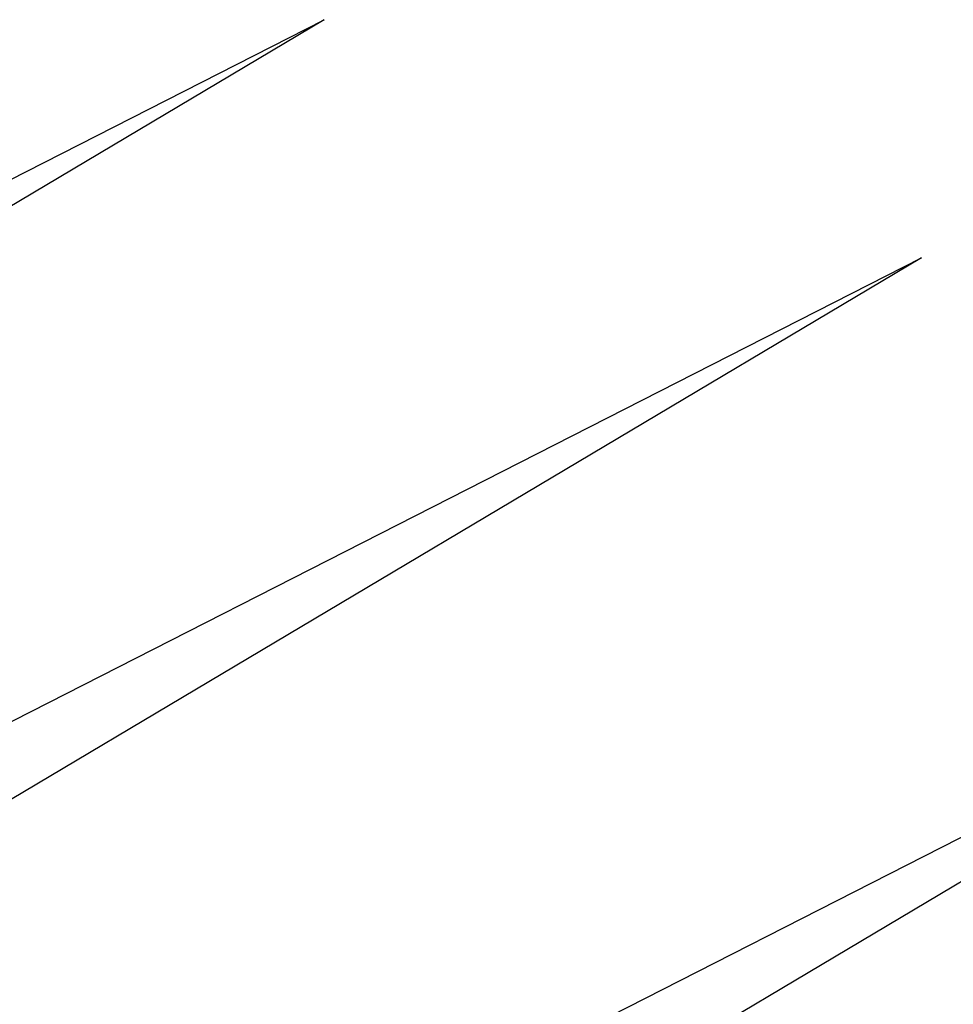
# Model space of a CAD drawing. Header units: millimetres. Extents: x 62 to 931, y 65 to 938.
# Tile 209 of 256: x 299.35 to 300.77, y 328.25 to 329.75. Entities that reach past the tile are written whole.
import ezdxf

# ---------------------------------------------------------------- set-up
doc = ezdxf.new("R2010")
doc.units = ezdxf.units.MM
doc.layers.add('Default', color=7, linetype='Continuous', true_color=0x000000)
doc.layers.add('Fbx_Root', color=7, linetype='Continuous', true_color=0x000000)

# ---------------------------------------------------------------- blocks, each defined once
blk = doc.blocks.new('VOLIERE CHANDELIER')
at = {"layer": 'Fbx_Root'}
mesh = blk.add_polyface(dxfattribs=at)
corners = [(290.377, 324.9464, 9.2392), (299.8113, 329.7534, 9.2392), (290.1359, 323.9971, 9.2392), (290.7399, 325.856, 9.2392), (290.377, 324.9464, -10.7608), (290.377, 324.9464, 9.2392), (290.7399, 325.856, -10.7608), (292.654, 316.921, 9.2392), (304.9617, 323.2201, 9.2392), (293.4131, 316.3572, 9.2392), (291.9336, 317.6228, 9.2392), (304.8212, 324.1894, 9.2392), (291.3273, 318.3919, 9.2392), (304.5553, 325.1319, 9.2392), (290.8266, 319.2336, 9.2392), (304.1687, 326.0318, 9.2392), (290.44, 320.1334, 9.2392), (303.668, 326.8735, 9.2392), (290.1742, 321.076, 9.2392), (303.0617, 327.6425, 9.2392), (290.0336, 322.0453, 9.2392), (302.3602, 328.326, 9.2392), (290.0208, 323.0246, 9.2392), (301.5754, 328.9119, 9.2392), (300.721, 329.3905, 9.2392), (290.1359, 323.9971, -10.7608), (290.0208, 323.0246, 9.2392), (290.1359, 323.9971, 9.2392), (290.0208, 323.0246, -10.7608), (290.1359, 323.9971, -10.7608), (300.721, 329.3905, -10.7608), (290.0208, 323.0246, -10.7608), (290.377, 324.9464, -10.7608), (299.8113, 329.7534, -10.7608), (301.5754, 328.9119, -10.7608), (290.0336, 322.0453, -10.7608), (290.0336, 322.0453, 9.2392), (290.0208, 323.0246, -10.7608), (290.0336, 322.0453, -10.7608), (290.0208, 323.0246, 9.2392), (290.1742, 321.076, 9.2392), (290.1742, 321.076, -10.7608), (302.3602, 328.326, -10.7608), (290.1742, 321.076, -10.7608), (291.9336, 317.6228, -10.7608), (304.8212, 324.1894, -10.7608), (292.654, 316.921, -10.7608), (291.3273, 318.3919, -10.7608), (304.5553, 325.1319, -10.7608), (290.8266, 319.2336, -10.7608), (304.1687, 326.0318, -10.7608), (290.44, 320.1334, -10.7608), (303.668, 326.8735, -10.7608), (303.0617, 327.6425, -10.7608), (290.44, 320.1334, 9.2392), (290.44, 320.1334, -10.7608), (290.8266, 319.2336, 9.2392), (290.8266, 319.2336, -10.7608), (291.3273, 318.3919, 9.2392), (291.3273, 318.3919, -10.7608), (291.9336, 317.6228, 9.2392), (291.9336, 317.6228, -10.7608), (292.654, 316.921, -10.7608), (292.654, 316.921, 9.2392), (293.4131, 316.3572, -10.7608), (293.4131, 316.3572, 9.2392), (294.2744, 315.8749, -10.7608), (294.2744, 315.8749, 9.2392), (295.184, 315.512, -10.7608), (295.184, 315.512, 9.2392), (296.1332, 315.271, 9.2392), (296.1332, 315.271, -10.7608)]
mesh.append_faces([[corners[k] for k in face] for face in [(0, 1, 2, 2), (3, 4, 5, 5), (4, 3, 6, 6), (7, 8, 9, 9), (10, 11, 7, 7), (12, 13, 10, 10), (14, 15, 12, 12), (16, 17, 14, 14), (18, 19, 16, 16), (20, 21, 18, 18), (22, 23, 20, 20), (2, 24, 22, 22), (25, 26, 27, 27), (26, 25, 28, 28), (29, 30, 31, 31), (32, 33, 29, 29), (31, 34, 35, 35), (36, 37, 38, 38), (37, 36, 39, 39), (38, 40, 36, 36), (40, 38, 41, 41), (35, 42, 43, 43), (44, 45, 46, 46), (47, 48, 44, 44), (49, 50, 47, 47), (51, 52, 49, 49), (43, 53, 51, 51), (54, 41, 55, 55), (41, 54, 40, 40), (55, 56, 54, 54), (56, 55, 57, 57), (57, 58, 56, 56), (58, 57, 59, 59), (59, 60, 58, 58), (60, 59, 61, 61), (62, 60, 61, 61), (60, 62, 63, 63), (64, 63, 62, 62), (63, 64, 65, 65), (66, 65, 64, 64), (65, 66, 67, 67), (68, 67, 66, 66), (67, 68, 69, 69), (68, 70, 69, 69), (70, 68, 71, 71), (27, 4, 25, 25), (4, 27, 5, 5)]])

msp = doc.modelspace()

# ---------------------------------------------------------------- block references
at = {"layer": 'Default'}
msp.add_blockref('VOLIERE CHANDELIER', (0, 0), dxfattribs=at)

doc.saveas('drawing.dxf')
